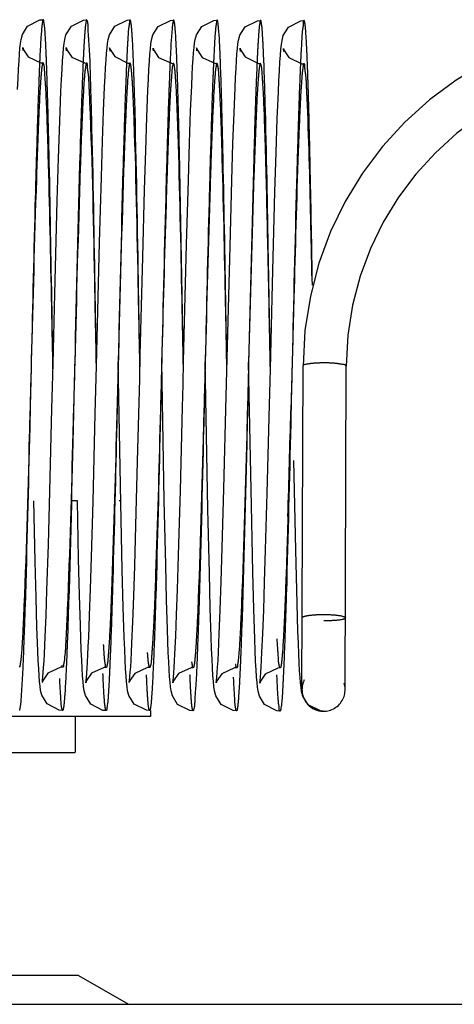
# Model space of a CAD drawing. Header units: millimetres. Extents: x 132157 to 155303, y 33763 to 45643.
# Tile 20 of 256: x 141084 to 141088, y 34861 to 34870. Entities that reach past the tile are written whole.
import ezdxf

# ---------------------------------------------------------------- set-up
doc = ezdxf.new("R2010")
doc.units = ezdxf.units.MM
doc.header["$LTSCALE"] = 20
doc.linetypes.add('ČÁRKOVANÁ2', pattern=[9.525, 6.35, -3.175])
doc.layers.add('PŘEJEZD', color=7, linetype='ČÁRKOVANÁ2')

msp = doc.modelspace()

# ---------------------------------------------------------------- linework, layer by layer
at = {"layer": 'PŘEJEZD', "ltscale": 0.5}
for p, q in [((141084.1293, 34869.7668), (141084.1266, 34869.7894)), ((141084.533, 34869.763), (141084.5302, 34869.7879)), ((141084.9362, 34869.7601), (141084.9333, 34869.7853)), ((141085.3395, 34869.7615), (141085.3368, 34869.7842)), ((141085.7426, 34869.7616), (141085.7399, 34869.7845)), ((141086.1464, 34869.7555), (141086.1435, 34869.7809)), ((141086.5495, 34869.757), (141086.5467, 34869.7804)), ((141084.285, 34869.7038), (141084.2838, 34869.6779)), ((141084.4701, 34869.1111), (141084.4809, 34869.3871)), ((141084.8769, 34869.2025), (141084.8862, 34869.4286)), ((141085.2782, 34869.1467), (141085.2881, 34869.3972)), ((141085.6837, 34869.2054), (141085.6935, 34869.4411)), ((141086.0865, 34869.1884), (141086.0959, 34869.4192)), ((141086.4878, 34869.1319), (141086.4977, 34869.3834)), ((141084.8671, 34868.9244), (141084.8769, 34869.2025)), ((141085.6734, 34868.9108), (141085.6837, 34869.2054)), ((141086.0765, 34868.9031), (141086.0865, 34869.1884)), ((141084.4587, 34868.7672), (141084.4701, 34869.1111)), ((141085.2677, 34868.8382), (141085.2782, 34869.1467)), ((141086.4772, 34868.8211), (141086.4878, 34869.1319)), ((141084.8566, 34868.5903), (141084.8671, 34868.9244)), ((141085.6626, 34868.5634), (141085.6734, 34868.9108)), ((141085.2567, 34868.4748), (141085.2677, 34868.8382)), ((141086.0659, 34868.5618), (141086.0765, 34868.9031)), ((141086.4662, 34868.4546), (141086.4772, 34868.8211)), ((141084.447, 34868.3713), (141084.4587, 34868.7672)), ((141084.8399, 34867.9875), (141084.8566, 34868.5903)), ((141085.646, 34867.9664), (141085.6626, 34868.5634)), ((141086.049, 34867.9511), (141086.0659, 34868.5618)), ((141085.2396, 34867.8494), (141085.2567, 34868.4748)), ((141086.4434, 34867.604), (141086.4662, 34868.4546)), ((141084.4241, 34867.5095), (141084.447, 34868.3713)), ((141086.4235, 34866.812), (141086.4434, 34867.604)), ((141086.6413, 34867.4726), (141086.6254, 34866.875)), ((141086.4235, 34866.8116), (141086.4173, 34867.1835)), ((141085.0365, 34865.574), (141085.0121, 34866.8798)), ((141085.4394, 34865.5957), (141085.4154, 34866.8785)), ((141085.8443, 34865.5155), (141085.8187, 34866.8789)), ((141086.2248, 34866.727), (141086.2221, 34866.8768)), ((141086.6254, 34866.875), (141086.6137, 34866.4298)), ((141086.7168, 34863.8427), (141086.727, 34866.8427)), ((141087.1168, 34863.8414), (141087.127, 34866.8413)), ((141085.1949, 34866.0705), (141085.2112, 34866.7201)), ((141086.2469, 34865.5485), (141086.2248, 34866.727)), ((141084.7787, 34865.5847), (141084.7997, 34866.3975)), ((141085.1794, 34865.4869), (141085.1949, 34866.0705)), ((141086.6591, 34865.1358), (141086.642, 34865.9668)), ((141084.3642, 34865.1851), (141084.378, 34865.6817)), ((141085.5745, 34865.1894), (141085.5883, 34865.6876)), ((141085.9768, 34865.1551), (141085.992, 34865.7043)), ((141086.3796, 34865.1377), (141086.3943, 34865.6615)), ((141084.2417, 34865.0291), (141084.2295, 34865.5922)), ((141084.6329, 34865.5922), (141084.5734, 34865.5922)), ((141084.6444, 34865.0554), (141084.6329, 34865.5922)), ((141084.7642, 34865.0696), (141084.7787, 34865.5847)), ((141085.0361, 34865.5922), (141085.0209, 34865.5922)), ((141085.0502, 34864.9512), (141085.0365, 34865.574)), ((141085.4523, 34864.9994), (141085.4394, 34865.5957)), ((141086.2606, 34864.9307), (141086.2469, 34865.5485)), ((141085.1651, 34864.9898), (141085.1794, 34865.4869)), ((141085.8574, 34864.9229), (141085.8443, 34865.5155)), ((141084.3512, 34864.7648), (141084.3642, 34865.1851)), ((141085.5615, 34864.7699), (141085.5745, 34865.1894)), ((141085.9673, 34864.8439), (141085.9768, 34865.1551)), ((141086.3704, 34864.8379), (141086.3796, 34865.1377)), ((141086.6713, 34864.6429), (141086.6591, 34865.1358)), ((141084.2501, 34864.6964), (141084.2417, 34865.0291)), ((141084.6528, 34864.7178), (141084.6444, 34865.0554)), ((141084.755, 34864.7778), (141084.7642, 34865.0696)), ((141085.156, 34864.709), (141085.1651, 34864.9898)), ((141085.4607, 34864.6715), (141085.4523, 34864.9994)), ((141085.0592, 34864.6054), (141085.0502, 34864.9512)), ((141085.866, 34864.5984), (141085.8574, 34864.9229)), ((141086.2696, 34864.5892), (141086.2606, 34864.9307)), ((141085.9582, 34864.5791), (141085.9673, 34864.8439)), ((141086.3616, 34864.5794), (141086.3704, 34864.8379)), ((141084.3429, 34864.5301), (141084.3512, 34864.7648)), ((141084.6612, 34864.4349), (141084.6528, 34864.7178)), ((141084.7463, 34864.5301), (141084.755, 34864.7778)), ((141085.1474, 34864.4695), (141085.156, 34864.709)), ((141085.5532, 34864.5354), (141085.5615, 34864.7699)), ((141084.2583, 34864.4216), (141084.2501, 34864.6964)), ((141085.4688, 34864.4012), (141085.4607, 34864.6715)), ((141086.6793, 34864.382), (141086.6713, 34864.6429)), ((141084.335, 34864.3329), (141084.3429, 34864.5301)), ((141084.7381, 34864.3264), (141084.7463, 34864.5301)), ((141085.5453, 34864.3369), (141085.5532, 34864.5354)), ((141085.9497, 34864.3601), (141085.9582, 34864.5791)), ((141086.3532, 34864.3628), (141086.3616, 34864.5794)), ((141085.1391, 34864.2716), (141085.1474, 34864.4695)), ((141085.9417, 34864.1848), (141085.9497, 34864.3601)), ((141086.3453, 34864.1879), (141086.3532, 34864.3628)), ((141086.6833, 34864.2716), (141086.6793, 34864.382)), ((141084.3275, 34864.1725), (141084.335, 34864.3329)), ((141085.5377, 34864.1741), (141085.5453, 34864.3369)), ((141086.6872, 34864.1744), (141086.6833, 34864.2716)), ((141086.3414, 34864.1156), (141086.3453, 34864.1879)), ((141086.6911, 34864.0896), (141086.6872, 34864.1744)), ((141086.2912, 34864.0266), (141086.287, 34864.1065)), ((141084.9008, 34864.0474), (141084.8823, 34864.0467)), ((141086.1109, 34864.0449), (141086.092, 34864.0441)), ((141084.2827, 34863.9171), (141084.2784, 34863.9711)), ((141084.2872, 34863.8729), (141084.2827, 34863.9171)), ((141084.3148, 34863.9295), (141084.3078, 34863.9088)), ((141084.6859, 34863.9157), (141084.6817, 34863.9702)), ((141084.6904, 34863.8711), (141084.6859, 34863.9157)), ((141084.7183, 34863.9279), (141084.711, 34863.9064)), ((141084.711, 34863.9064), (141084.7136, 34863.9266)), ((141085.0893, 34863.9132), (141085.085, 34863.9677)), ((141085.0939, 34863.8695), (141085.0893, 34863.9132)), ((141085.1211, 34863.9277), (141085.1145, 34863.9081)), ((141085.493, 34863.9099), (141085.4888, 34863.9626)), ((141085.4975, 34863.8667), (141085.493, 34863.9099)), ((141085.5247, 34863.9248), (141085.5179, 34863.9043)), ((141085.8955, 34863.9171), (141085.8912, 34863.9737)), ((141085.9001, 34863.8711), (141085.8955, 34863.9171)), ((141085.9279, 34863.9241), (141085.9212, 34863.904)), ((141086.3307, 34863.921), (141086.3244, 34863.9016)), ((141084.2927, 34863.8352), (141084.2872, 34863.8729)), ((141084.6961, 34863.8322), (141084.6904, 34863.8711)), ((141085.0995, 34863.8322), (141085.0939, 34863.8695)), ((141085.5031, 34863.8296), (141085.4975, 34863.8667)), ((141085.9058, 34863.8311), (141085.9001, 34863.8711)), ((141086.3096, 34863.827), (141086.3041, 34863.8639)), ((141086.7174, 34863.8274), (141086.7168, 34863.8427)), ((141085.3119, 34863.6472), (141085.3119, 34863.5922)), ((141086.8875, 34863.644), (141086.7746, 34863.7006)), ((141086.9129, 34863.6418), (141086.8875, 34863.644)), ((141086.9129, 34863.6418), (141086.9163, 34863.6418)), ((141085.3119, 34863.5922), (141079.4443, 34863.5922)), ((141084.6115, 34863.5922), (141084.6115, 34863.2588)), ((141080.1463, 34863.2588), (141084.6099, 34863.2588)), ((141084.6428, 34861.1921), (141080.1135, 34861.1921)), ((141084.6448, 34861.1921), (141085.1067, 34860.9255)), ((141073.3698, 34860.9255), (141100.0365, 34860.9255))]:
    msp.add_line(p, q, dxfattribs=at)
for points in [[(141084.0783, 34869.4047), (141084.083, 34869.506), (141084.0875, 34869.5941), (141084.092, 34869.6696), (141084.0965, 34869.7332), (141084.1009, 34869.786), (141084.1056, 34869.8296), (141084.1116, 34869.8681), (141084.1235, 34869.9132), (141084.1716, 34869.9908), (141084.2857, 34870.0489), (141084.3163, 34870.0512)], [(141084.4809, 34869.3871), (141084.4859, 34869.4977), (141084.4908, 34869.5914), (141084.4955, 34869.6698), (141084.5001, 34869.7347), (141084.5047, 34869.7878), (141084.5095, 34869.831), (141084.5154, 34869.8681), (141084.5273, 34869.9125), (141084.5776, 34869.9919), (141084.6908, 34870.0479), (141084.7199, 34870.05)], [(141084.8862, 34869.4286), (141084.8907, 34869.5233), (141084.8951, 34869.6063), (141084.8994, 34869.6781), (141084.9038, 34869.7393), (141084.9081, 34869.7899), (141084.9127, 34869.8312), (141084.9184, 34869.8673), (141084.9305, 34869.9119), (141084.9801, 34869.9902), (141085.0937, 34870.0465), (141085.1228, 34870.0487)], [(141085.2881, 34869.3972), (141085.2928, 34869.5009), (141085.2975, 34869.5906), (141085.302, 34869.6668), (141085.3065, 34869.7304), (141085.3111, 34869.7828), (141085.3159, 34869.8259), (141085.3219, 34869.8642), (141085.3342, 34869.9095), (141085.3834, 34869.987), (141085.4969, 34870.0437), (141085.5265, 34870.0459)], [(141085.6935, 34869.4411), (141085.6981, 34869.5366), (141085.7026, 34869.6185), (141085.7069, 34869.6878), (141085.7112, 34869.7456), (141085.7156, 34869.7937), (141085.7203, 34869.8335), (141085.7261, 34869.8683), (141085.7379, 34869.9109), (141085.7866, 34869.9872), (141085.9004, 34870.0439), (141085.9297, 34870.0461)], [(141086.0959, 34869.4192), (141086.1004, 34869.5154), (141086.1049, 34869.5994), (141086.1093, 34869.6719), (141086.1137, 34869.7336), (141086.1181, 34869.7846), (141086.1227, 34869.8262), (141086.1284, 34869.8624), (141086.1403, 34869.9069), (141086.19, 34869.9857), (141086.3035, 34870.0422), (141086.3329, 34870.0444)], [(141086.4977, 34869.3834), (141086.5025, 34869.4878), (141086.5071, 34869.5786), (141086.5117, 34869.6564), (141086.5162, 34869.7217), (141086.5207, 34869.7757), (141086.5255, 34869.82), (141086.5314, 34869.8589), (141086.5434, 34869.9042), (141086.5913, 34869.9818), (141086.7053, 34870.0401), (141086.7363, 34870.0426)], [(141084.1266, 34869.7894), (141084.1258, 34869.7943), (141084.1325, 34869.7735), (141084.1766, 34869.7078)], [(141084.5302, 34869.7879), (141084.5293, 34869.7938), (141084.5361, 34869.7723), (141084.5815, 34869.7054)], [(141084.9333, 34869.7853), (141084.9323, 34869.792), (141084.9371, 34869.776), (141084.9796, 34869.7089)], [(141085.3368, 34869.7842), (141085.3361, 34869.7889), (141085.3429, 34869.7678), (141085.3872, 34869.7023)], [(141085.7399, 34869.7845), (141085.7391, 34869.7895), (141085.7461, 34869.7677), (141085.7915, 34869.7013)], [(141086.1435, 34869.7809), (141086.1424, 34869.7878), (141086.147, 34869.7723), (141086.1887, 34869.7057), (141086.312, 34869.6453), (141086.3314, 34869.6443)], [(141086.5467, 34869.7804), (141086.5459, 34869.7856), (141086.5522, 34869.7658), (141086.5959, 34869.7)], [(141084.1766, 34869.7078), (141084.2941, 34869.6523), (141084.3148, 34869.6512)], [(141084.5815, 34869.7054), (141084.6995, 34869.6509), (141084.7185, 34869.6499)], [(141084.9796, 34869.7089), (141085.1028, 34869.6495), (141085.1213, 34869.6486)], [(141085.3872, 34869.7023), (141085.5055, 34869.6469), (141085.525, 34869.6459)], [(141085.7915, 34869.7013), (141085.9087, 34869.647), (141085.9282, 34869.646)], [(141086.5959, 34869.7), (141086.7164, 34869.6434), (141086.7348, 34869.6425)], [(141084.7997, 34866.3975), (141084.8109, 34866.8451), (141084.8399, 34867.9875)], [(141085.6133, 34866.6709), (141085.6186, 34866.8849), (141085.646, 34867.9664)], [(141086.0197, 34866.7936), (141086.0255, 34867.0274), (141086.049, 34867.9511)], [(141085.2112, 34866.7201), (141085.2167, 34866.9453), (141085.2396, 34867.8494)], [(141084.4027, 34866.6516), (141084.4079, 34866.8616), (141084.4241, 34867.5095)], [(141086.3943, 34865.6615), (141086.4153, 34866.4811), (141086.4208, 34866.7015), (141086.4235, 34866.812)], [(141085.992, 34865.7043), (141086.014, 34866.5632), (141086.0197, 34866.7936)], [(141084.378, 34865.6817), (141084.3976, 34866.446), (141084.4027, 34866.6516)], [(141085.5883, 34865.6876), (141085.6081, 34866.4613), (141085.6133, 34866.6709)], [(141085.085, 34863.9677), (141085.0809, 34864.0348), (141085.0767, 34864.1163), (141085.0724, 34864.2133), (141085.0681, 34864.3267), (141085.0592, 34864.6054)], [(141085.8912, 34863.9737), (141085.887, 34864.0427), (141085.8828, 34864.1252), (141085.8787, 34864.2217), (141085.8745, 34864.3326), (141085.866, 34864.5984)], [(141086.287, 34864.1065), (141086.2827, 34864.2019), (141086.2784, 34864.3138), (141086.2696, 34864.5892)], [(141084.6817, 34863.9702), (141084.6776, 34864.0365), (141084.6735, 34864.1154), (141084.6694, 34864.2079), (141084.6612, 34864.4349)], [(141084.2784, 34863.9711), (141084.2744, 34864.0359), (141084.2704, 34864.1127), (141084.2664, 34864.2023), (141084.2583, 34864.4216)], [(141085.4888, 34863.9626), (141085.4848, 34864.0257), (141085.4808, 34864.1003), (141085.4768, 34864.1873), (141085.4728, 34864.2874), (141085.4688, 34864.4012)], [(141084.7136, 34863.9266), (141084.7165, 34863.9553), (141084.7198, 34863.9936), (141084.7232, 34864.0412), (141084.7267, 34864.0981), (141084.7304, 34864.1644), (141084.7342, 34864.2404), (141084.7381, 34864.3264)], [(141085.1145, 34863.9081), (141085.1151, 34863.9118), (141085.1176, 34863.931), (141085.1207, 34863.9617), (141085.124, 34864.0029), (141085.1276, 34864.0544), (141085.1313, 34864.1162), (141085.1352, 34864.1885), (141085.1391, 34864.2716)], [(141084.3078, 34863.9088), (141084.3082, 34863.9116), (141084.3106, 34863.9301), (141084.3136, 34863.9599), (141084.3169, 34863.9994), (141084.3203, 34864.0481), (141084.3238, 34864.1058), (141084.3275, 34864.1725)], [(141085.5179, 34863.9043), (141085.5183, 34863.9073), (141085.5207, 34863.9262), (141085.5238, 34863.9568), (141085.5271, 34863.9973), (141085.5305, 34864.0472), (141085.5341, 34864.1062), (141085.5377, 34864.1741)], [(141085.9212, 34863.904), (141085.9217, 34863.9076), (141085.9242, 34863.927), (141085.9273, 34863.958), (141085.9306, 34863.9996), (141085.9342, 34864.0512), (141085.9379, 34864.1129), (141085.9417, 34864.1848)], [(141086.3244, 34863.9016), (141086.3251, 34863.9062), (141086.3276, 34863.9267), (141086.3308, 34863.9586), (141086.3341, 34864.001), (141086.3377, 34864.0533), (141086.3414, 34864.1156)], [(141086.7746, 34863.7006), (141086.7248, 34863.7801), (141086.7131, 34863.8247), (141086.7076, 34863.8613), (141086.7031, 34863.9036), (141086.699, 34863.9551), (141086.695, 34864.0167), (141086.6911, 34864.0896)], [(141084.4976, 34864.0499), (141084.4791, 34864.0491), (141084.3604, 34863.9955), (141084.3148, 34863.9295)], [(141084.8823, 34864.0467), (141084.7647, 34863.994), (141084.7183, 34863.9279)], [(141085.3041, 34864.0486), (141085.2851, 34864.0478), (141085.1655, 34863.9928), (141085.1211, 34863.9277)], [(141085.7078, 34864.0456), (141085.6889, 34864.0448), (141085.5701, 34863.9907), (141085.5247, 34863.9248)], [(141086.092, 34864.0441), (141085.9728, 34863.9896), (141085.9279, 34863.9241)], [(141086.3041, 34863.8639), (141086.2996, 34863.9072), (141086.2953, 34863.9609), (141086.2912, 34864.0266)], [(141086.5143, 34864.0431), (141086.4937, 34864.0422), (141086.3748, 34863.9865), (141086.3307, 34863.921)], [(141084.4964, 34863.6498), (141084.4654, 34863.6525), (141084.352, 34863.7114), (141084.3039, 34863.7909), (141084.2927, 34863.8352)], [(141084.8995, 34863.6472), (141084.8703, 34863.6495), (141084.7571, 34863.7068), (141084.7078, 34863.7864), (141084.6961, 34863.8322)], [(141085.3029, 34863.6487), (141085.2737, 34863.6511), (141085.1609, 34863.7078), (141085.1112, 34863.7873), (141085.0995, 34863.8322)], [(141085.7065, 34863.6455), (141085.6766, 34863.648), (141085.5635, 34863.7057), (141085.5146, 34863.7851), (141085.5031, 34863.8296)], [(141086.1097, 34863.6449), (141086.0795, 34863.6474), (141085.9663, 34863.7054), (141085.9175, 34863.7849), (141085.9058, 34863.8311)], [(141086.513, 34863.643), (141086.4832, 34863.6455), (141086.3702, 34863.7031), (141086.3211, 34863.7826), (141086.3096, 34863.827)]]:
    msp.add_lwpolyline(points, dxfattribs=at)
for centre, radius, start, end in [((141089.927, 34866.8318), 3.2, 269.80544, 179.80544), ((141100.5046, 34868.9672), 15.4304, 177.00474, 177.39122), ((141105.6634, 34868.6897), 21.4025, 177.35373, 177.54803), ((141104.2201, 34868.8117), 18.7462, 177.32592, 177.44448), ((141107.756, 34868.6626), 21.8823, 177.32637, 177.64436), ((141105.2583, 34868.8124), 18.5744, 177.26183, 177.42476), ((141089.927, 34866.8318), 2.8, 269.80544, 179.80544), ((140928.1893, 34864.5415), 158.248, 1.192849, 1.510983), ((140752.0522, 34861.8734), 334.8103, 0.978447, 1.158679), ((140742.4096, 34875.5143), 344.324, 358.324569, 358.488157), ((141086.9168, 34863.842), 0.2, 153.45252, 179.80544), ((141086.9168, 34863.842), 0.2, 184.20983, 17.80561), ((141086.9168, 34863.842), 0.2, 179.80544, 184.20983), ((141086.9207, 34863.8496), 0.2083, 231.48517, 247.81516)]:
    msp.add_arc(centre, radius, start, end, dxfattribs=at)
for points, knots in [([(141084.3052, 34870.0047), (141084.3032, 34869.9881), (141084.2939, 34869.888), (141084.289, 34869.7875), (141084.285, 34869.7038)], [0, 0, 0, 0, 0.165971, 1, 1, 1, 1]), ([(141084.3163, 34870.0512), (141084.312, 34870.0514), (141084.3098, 34870.0277), (141084.3066, 34870.0164), (141084.3052, 34870.0047)], [0, 0, 0, 0, 0.264793, 1, 1, 1, 1]), ([(141084.3284, 34869.9927), (141084.3269, 34870.0074), (141084.3226, 34870.0215), (141084.3216, 34870.0511), (141084.3163, 34870.0512)], [0, 0, 0, 0, 0.733991, 1, 1, 1, 1]), ([(141084.7199, 34870.05), (141084.7161, 34870.0501), (141084.7136, 34870.0299), (141084.7079, 34870.0051), (141084.7035, 34869.9513), (141084.7004, 34869.9122), (141084.6988, 34869.8889)], [0, 0, 0, 0, 0.069917, 0.259436, 0.57005, 1, 1, 1, 1]), ([(141084.7224, 34870.0475), (141084.7221, 34870.0482), (141084.7215, 34870.0493), (141084.7204, 34870.05), (141084.7199, 34870.05)], [0, 0, 0, 0, 0.615345, 1, 1, 1, 1]), ([(141084.766, 34869.1485), (141084.7629, 34869.2694), (141084.7556, 34869.4822), (141084.7499, 34869.7581), (141084.7321, 34869.9335), (141084.734, 34870.0243), (141084.7224, 34870.0475)], [0, 0, 0, 0, 0.402979, 0.711103, 0.913457, 1, 1, 1, 1]), ([(141085.1228, 34870.0487), (141085.1166, 34870.0488), (141085.1161, 34870.0132), (141085.1062, 34869.9725), (141085.1021, 34869.8798), (141085.0974, 34869.8133), (141085.0953, 34869.7735)], [0, 0, 0, 0, 0.066366, 0.256208, 0.569458, 1, 1, 1, 1]), ([(141085.1434, 34869.8778), (141085.1419, 34869.9025), (141085.1388, 34869.9439), (141085.1349, 34870.0008), (141085.129, 34870.0272), (141085.1268, 34870.0486), (141085.1228, 34870.0487)], [0, 0, 0, 0, 0.429214, 0.739693, 0.929575, 1, 1, 1, 1]), ([(141085.5189, 34870.0249), (141085.5162, 34870.0097), (141085.5037, 34869.897), (141085.4988, 34869.7839), (141085.4943, 34869.6863)], [0, 0, 0, 0, 0.13679, 1, 1, 1, 1]), ([(141085.5265, 34870.0459), (141085.5243, 34870.0459), (141085.5212, 34870.0361), (141085.5199, 34870.0302), (141085.5189, 34870.0249)], [0, 0, 0, 0, 0.283601, 1, 1, 1, 1]), ([(141085.5421, 34869.9479), (141085.5402, 34869.9724), (141085.5378, 34870.006), (141085.5318, 34870.0344), (141085.5289, 34870.0458), (141085.5265, 34870.0459)], [0, 0, 0, 0, 0.738932, 0.926622, 1, 1, 1, 1]), ([(141085.9297, 34870.0461), (141085.9242, 34870.0462), (141085.9231, 34870.0149), (141085.9186, 34870.0006), (141085.917, 34869.9854)], [0, 0, 0, 0, 0.264168, 1, 1, 1, 1]), ([(141085.9404, 34869.9999), (141085.939, 34870.0115), (141085.9358, 34870.0229), (141085.934, 34870.046), (141085.9297, 34870.0461)], [0, 0, 0, 0, 0.730449, 1, 1, 1, 1]), ([(141086.3329, 34870.0444), (141086.3284, 34870.0445), (141086.3263, 34870.0197), (141086.3195, 34869.9901), (141086.3151, 34869.9243), (141086.3115, 34869.8768), (141086.3098, 34869.8484)], [0, 0, 0, 0, 0.067972, 0.257404, 0.569314, 1, 1, 1, 1]), ([(141086.3562, 34869.8237), (141086.3546, 34869.8557), (141086.3509, 34869.9091), (141086.3471, 34869.9828), (141086.3393, 34870.0163), (141086.338, 34870.0443), (141086.3329, 34870.0444)], [0, 0, 0, 0, 0.430783, 0.741694, 0.93116, 1, 1, 1, 1]), ([(141086.7363, 34870.0426), (141086.7287, 34870.0428), (141086.7296, 34869.9981), (141086.717, 34869.948), (141086.7131, 34869.8322), (141086.7075, 34869.7494), (141086.7052, 34869.6997)], [0, 0, 0, 0, 0.065765, 0.254792, 0.568168, 1, 1, 1, 1]), ([(141086.7523, 34869.9397), (141086.7504, 34869.9654), (141086.748, 34870.0007), (141086.7417, 34870.0304), (141086.7389, 34870.0425), (141086.7363, 34870.0426)], [0, 0, 0, 0, 0.738043, 0.926577, 1, 1, 1, 1]), ([(141084.3501, 34869.579), (141084.3484, 34869.6254), (141084.3429, 34869.7634), (141084.3377, 34869.9016), (141084.3284, 34869.9927)], [0, 0, 0, 0, 0.336771, 1, 1, 1, 1]), ([(141085.5639, 34869.4572), (141085.5622, 34869.51), (141085.5566, 34869.6736), (141085.5507, 34869.8373), (141085.5421, 34869.9479)], [0, 0, 0, 0, 0.322902, 1, 1, 1, 1]), ([(141085.917, 34869.9854), (141085.9151, 34869.9679), (141085.9064, 34869.8674), (141085.9015, 34869.7666), (141085.8976, 34869.6833)], [0, 0, 0, 0, 0.173742, 1, 1, 1, 1]), ([(141085.9623, 34869.6038), (141085.9607, 34869.649), (141085.9551, 34869.781), (141085.9503, 34869.9134), (141085.9404, 34869.9999)], [0, 0, 0, 0, 0.341516, 1, 1, 1, 1]), ([(141086.7738, 34869.4574), (141086.7721, 34869.5092), (141086.7666, 34869.67), (141086.7607, 34869.8309), (141086.7523, 34869.9397)], [0, 0, 0, 0, 0.321626, 1, 1, 1, 1]), ([(141084.6988, 34869.8889), (141084.6979, 34869.8755), (141084.6939, 34869.8132), (141084.6906, 34869.751), (141084.6883, 34869.7021)], [0, 0, 0, 0, 0.215531, 1, 1, 1, 1]), ([(141085.165, 34869.3089), (141085.1634, 34869.3681), (141085.1577, 34869.5578), (141085.1511, 34869.7475), (141085.1434, 34869.8778)], [0, 0, 0, 0, 0.312001, 1, 1, 1, 1]), ([(141086.3098, 34869.8484), (141086.309, 34869.8367), (141086.306, 34869.7844), (141086.3033, 34869.7321), (141086.3014, 34869.6915)], [0, 0, 0, 0, 0.224067, 1, 1, 1, 1]), ([(141086.3777, 34869.2067), (141086.376, 34869.2693), (141086.3702, 34869.475), (141086.3636, 34869.6807), (141086.3562, 34869.8237)], [0, 0, 0, 0, 0.304189, 1, 1, 1, 1]), ([(141084.3148, 34869.6512), (141084.3113, 34869.6511), (141084.3081, 34869.6336), (141084.303, 34869.6107), (141084.2984, 34869.5629), (141084.2953, 34869.5277), (141084.2937, 34869.5068)], [0, 0, 0, 0, 0.071483, 0.260947, 0.571451, 1, 1, 1, 1]), ([(141084.3181, 34869.6475), (141084.3177, 34869.6485), (141084.317, 34869.65), (141084.3154, 34869.6512), (141084.3148, 34869.6512)], [0, 0, 0, 0, 0.630699, 1, 1, 1, 1]), ([(141084.3413, 34869.4028), (141084.3384, 34869.4594), (141084.3296, 34869.5396), (141084.3284, 34869.6244), (141084.3181, 34869.6475)], [0, 0, 0, 0, 0.691025, 1, 1, 1, 1]), ([(141084.6883, 34869.7021), (141084.687, 34869.676), (141084.6816, 34869.5564), (141084.6771, 34869.4367), (141084.6738, 34869.3433)], [0, 0, 0, 0, 0.218739, 1, 1, 1, 1]), ([(141084.7185, 34869.6499), (141084.7109, 34869.6498), (141084.711, 34869.6066), (141084.7044, 34869.5868), (141084.7023, 34869.5657)], [0, 0, 0, 0, 0.264251, 1, 1, 1, 1]), ([(141084.7501, 34869.2836), (141084.7479, 34869.3361), (141084.7424, 34869.4242), (141084.7388, 34869.5477), (141084.7257, 34869.6018), (141084.7266, 34869.6501), (141084.7185, 34869.6499)], [0, 0, 0, 0, 0.427717, 0.741494, 0.933349, 1, 1, 1, 1]), ([(141085.0902, 34869.6696), (141085.0885, 34869.6324), (141085.081, 34869.4589), (141085.075, 34869.2853), (141085.0706, 34869.1489)], [0, 0, 0, 0, 0.214394, 1, 1, 1, 1]), ([(141085.1213, 34869.6486), (141085.1167, 34869.6485), (141085.1142, 34869.6237), (141085.1107, 34869.6112), (141085.1092, 34869.5987)], [0, 0, 0, 0, 0.267176, 1, 1, 1, 1]), ([(141085.156, 34869.2224), (141085.1536, 34869.2837), (141085.1489, 34869.3893), (141085.1417, 34869.5117), (141085.1354, 34869.5822), (141085.1312, 34869.6181), (141085.1274, 34869.6356), (141085.124, 34869.6486), (141085.1213, 34869.6486)], [0, 0, 0, 0, 0.429058, 0.740984, 0.851772, 0.931834, 0.980894, 1, 1, 1, 1]), ([(141085.4925, 34869.6475), (141085.4904, 34869.5998), (141085.481, 34869.372), (141085.4737, 34869.144), (141085.4682, 34868.9638)], [0, 0, 0, 0, 0.209367, 1, 1, 1, 1]), ([(141085.5207, 34869.6397), (141085.5113, 34869.6129), (141085.5071, 34869.5224), (141085.4988, 34869.4345), (141085.4953, 34869.3739)], [0, 0, 0, 0, 0.318815, 1, 1, 1, 1]), ([(141085.525, 34869.6459), (141085.5241, 34869.6459), (141085.522, 34869.6436), (141085.5212, 34869.6413), (141085.5207, 34869.6397)], [0, 0, 0, 0, 0.342448, 1, 1, 1, 1]), ([(141085.5334, 34869.6222), (141085.5323, 34869.6282), (141085.5309, 34869.6349), (141085.5274, 34869.646), (141085.525, 34869.6459)], [0, 0, 0, 0, 0.717018, 1, 1, 1, 1]), ([(141085.9282, 34869.646), (141085.9241, 34869.6459), (141085.9213, 34869.6247), (141085.9152, 34869.5981), (141085.9104, 34869.5416), (141085.9069, 34869.5003), (141085.9052, 34869.4757)], [0, 0, 0, 0, 0.071486, 0.261908, 0.572204, 1, 1, 1, 1]), ([(141085.9336, 34869.6358), (141085.9329, 34869.6384), (141085.9321, 34869.6418), (141085.9294, 34869.646), (141085.9282, 34869.646)], [0, 0, 0, 0, 0.686006, 1, 1, 1, 1]), ([(141085.9529, 34869.4293), (141085.9515, 34869.4545), (141085.9463, 34869.5233), (141085.9448, 34869.5934), (141085.9336, 34869.6358)], [0, 0, 0, 0, 0.366116, 1, 1, 1, 1]), ([(141086.3014, 34869.6915), (141086.2999, 34869.6613), (141086.2937, 34869.5218), (141086.2886, 34869.3823), (141086.2848, 34869.273)], [0, 0, 0, 0, 0.216602, 1, 1, 1, 1]), ([(141086.3314, 34869.6443), (141086.3286, 34869.6443), (141086.3253, 34869.6307), (141086.3181, 34869.5976), (141086.3152, 34869.5582), (141086.3128, 34869.5295)], [0, 0, 0, 0, 0.073251, 0.262329, 1, 1, 1, 1]), ([(141086.3371, 34869.6336), (141086.3363, 34869.6364), (141086.3355, 34869.6399), (141086.3327, 34869.6443), (141086.3314, 34869.6443)], [0, 0, 0, 0, 0.687644, 1, 1, 1, 1]), ([(141086.7027, 34869.647), (141086.7007, 34869.6017), (141086.6917, 34869.3859), (141086.6846, 34869.1701), (141086.6794, 34868.9996)], [0, 0, 0, 0, 0.210088, 1, 1, 1, 1]), ([(141086.7348, 34869.6425), (141086.7287, 34869.6424), (141086.7273, 34869.6084), (141086.7223, 34869.5922), (141086.7205, 34869.5753)], [0, 0, 0, 0, 0.264116, 1, 1, 1, 1]), ([(141086.7674, 34869.2626), (141086.7651, 34869.3176), (141086.7595, 34869.4093), (141086.7558, 34869.5375), (141086.7422, 34869.5932), (141086.7433, 34869.6427), (141086.7348, 34869.6425)], [0, 0, 0, 0, 0.431762, 0.744568, 0.933678, 1, 1, 1, 1]), ([(141084.2805, 34869.6054), (141084.2783, 34869.5525), (141084.2682, 34869.2996), (141084.2604, 34869.0467), (141084.2546, 34868.8467)], [0, 0, 0, 0, 0.209257, 1, 1, 1, 1]), ([(141084.3704, 34868.8224), (141084.3688, 34868.8946), (141084.363, 34869.1468), (141084.3563, 34869.399), (141084.3501, 34869.579)], [0, 0, 0, 0, 0.286118, 1, 1, 1, 1]), ([(141084.7023, 34869.5657), (141084.6999, 34869.5406), (141084.6883, 34869.3947), (141084.6818, 34869.2485), (141084.6766, 34869.1275)], [0, 0, 0, 0, 0.172496, 1, 1, 1, 1]), ([(141085.1092, 34869.5987), (141085.1066, 34869.5779), (141085.0947, 34869.4482), (141085.0887, 34869.3181), (141085.0837, 34869.2091)], [0, 0, 0, 0, 0.161349, 1, 1, 1, 1]), ([(141085.5447, 34869.5101), (141085.5438, 34869.5223), (141085.5409, 34869.5597), (141085.5377, 34869.5972), (141085.5334, 34869.6222)], [0, 0, 0, 0, 0.32666, 1, 1, 1, 1]), ([(141085.8922, 34869.562), (141085.89, 34869.5071), (141085.88, 34869.2476), (141085.8722, 34868.9881), (141085.8663, 34868.7835)], [0, 0, 0, 0, 0.211572, 1, 1, 1, 1]), ([(141085.9828, 34868.856), (141085.9812, 34868.9278), (141085.9754, 34869.1771), (141085.9687, 34869.4264), (141085.9623, 34869.6038)], [0, 0, 0, 0, 0.287961, 1, 1, 1, 1]), ([(141086.3603, 34869.3504), (141086.3572, 34869.4134), (141086.3505, 34869.5076), (141086.345, 34869.603), (141086.3371, 34869.6336)], [0, 0, 0, 0, 0.665836, 1, 1, 1, 1]), ([(141086.7205, 34869.5753), (141086.718, 34869.5522), (141086.7064, 34869.4147), (141086.7002, 34869.2767), (141086.6951, 34869.162)], [0, 0, 0, 0, 0.168099, 1, 1, 1, 1]), ([(141084.2937, 34869.5068), (141084.2914, 34869.4756), (141084.2805, 34869.308), (141084.2735, 34869.1402), (141084.2682, 34869.0038)], [0, 0, 0, 0, 0.186741, 1, 1, 1, 1]), ([(141085.5674, 34868.9933), (141085.5657, 34869.0472), (141085.5596, 34869.2195), (141085.553, 34869.3918), (141085.5447, 34869.5101)], [0, 0, 0, 0, 0.312579, 1, 1, 1, 1]), ([(141085.5846, 34868.6203), (141085.583, 34868.699), (141085.577, 34868.978), (141085.5701, 34869.2569), (141085.5639, 34869.4572)], [0, 0, 0, 0, 0.281999, 1, 1, 1, 1]), ([(141085.9052, 34869.4757), (141085.9028, 34869.4421), (141085.892, 34869.2642), (141085.8848, 34869.0862), (141085.8793, 34868.9419)], [0, 0, 0, 0, 0.189409, 1, 1, 1, 1]), ([(141086.3128, 34869.5295), (141086.3104, 34869.5011), (141086.2993, 34869.3443), (141086.2926, 34869.1872), (141086.2873, 34869.0587)], [0, 0, 0, 0, 0.181502, 1, 1, 1, 1]), ([(141086.794, 34868.6437), (141086.7924, 34868.7203), (141086.7866, 34868.9916), (141086.7799, 34869.2628), (141086.7738, 34869.4574)], [0, 0, 0, 0, 0.28235, 1, 1, 1, 1]), ([(141084.3634, 34868.8015), (141084.3617, 34868.8614), (141084.3556, 34869.0619), (141084.3487, 34869.2624), (141084.3413, 34869.4028)], [0, 0, 0, 0, 0.298768, 1, 1, 1, 1]), ([(141085.4953, 34869.3739), (141085.493, 34869.332), (141085.4824, 34869.1226), (141085.4747, 34868.9132), (141085.4689, 34868.7457)], [0, 0, 0, 0, 0.200461, 1, 1, 1, 1]), ([(141085.975, 34868.8553), (141085.9733, 34868.9132), (141085.9673, 34869.1046), (141085.9604, 34869.296), (141085.9529, 34869.4293)], [0, 0, 0, 0, 0.302731, 1, 1, 1, 1]), ([(141084.6738, 34869.3433), (141084.6678, 34869.1751), (141084.6425, 34868.3493), (141084.6237, 34867.5233), (141084.6083, 34866.8656)], [0, 0, 0, 0, 0.203656, 1, 1, 1, 1]), ([(141084.8106, 34866.7967), (141084.8058, 34867.0447), (141084.7888, 34867.8738), (141084.7751, 34868.703), (141084.7501, 34869.2836)], [0, 0, 0, 0, 0.29921, 1, 1, 1, 1]), ([(141085.2135, 34866.8155), (141085.2096, 34867.0505), (141085.1956, 34867.8817), (141085.1817, 34868.7129), (141085.165, 34869.3089)], [0, 0, 0, 0, 0.282742, 1, 1, 1, 1]), ([(141086.2848, 34869.273), (141086.2792, 34869.107), (141086.255, 34868.304), (141086.2367, 34867.5009), (141086.2218, 34866.8639)], [0, 0, 0, 0, 0.206812, 1, 1, 1, 1]), ([(141086.3823, 34868.7143), (141086.3806, 34868.7768), (141086.3744, 34868.9889), (141086.3674, 34869.201), (141086.3603, 34869.3504)], [0, 0, 0, 0, 0.294906, 1, 1, 1, 1]), ([(141085.0837, 34869.2091), (141085.0769, 34869.0624), (141085.0478, 34868.2864), (141085.0287, 34867.51), (141085.0121, 34866.8805)], [0, 0, 0, 0, 0.189063, 1, 1, 1, 1]), ([(141085.2138, 34866.7999), (141085.2092, 34867.0379), (141085.1928, 34867.8455), (141085.1788, 34868.6532), (141085.156, 34869.2224)], [0, 0, 0, 0, 0.294756, 1, 1, 1, 1]), ([(141086.4173, 34867.1835), (141086.4141, 34867.3727), (141086.4026, 34868.0471), (141086.3904, 34868.7216), (141086.3777, 34869.2067)], [0, 0, 0, 0, 0.280523, 1, 1, 1, 1]), ([(141086.81, 34867.658), (141086.8067, 34867.8194), (141086.7951, 34868.3543), (141086.7832, 34868.8893), (141086.7674, 34869.2626)], [0, 0, 0, 0, 0.301635, 1, 1, 1, 1]), ([(141084.6766, 34869.1275), (141084.6703, 34868.9802), (141084.6435, 34868.2319), (141084.6246, 34867.4835), (141084.6088, 34866.8824)], [0, 0, 0, 0, 0.196974, 1, 1, 1, 1]), ([(141084.8102, 34866.8175), (141084.8066, 34867.0327), (141084.7935, 34867.8097), (141084.7803, 34868.5867), (141084.766, 34869.1485)], [0, 0, 0, 0, 0.276858, 1, 1, 1, 1]), ([(141085.0706, 34869.1489), (141085.0653, 34868.9855), (141085.0429, 34868.2155), (141085.0253, 34867.4452), (141085.0111, 34866.8385)], [0, 0, 0, 0, 0.212202, 1, 1, 1, 1]), ([(141086.6951, 34869.162), (141086.6902, 34869.0513), (141086.6686, 34868.4883), (141086.6534, 34867.925), (141086.6413, 34867.4726)], [0, 0, 0, 0, 0.196687, 1, 1, 1, 1]), ([(141084.2682, 34869.0038), (141084.2625, 34868.8588), (141084.2383, 34868.1525), (141084.2202, 34867.446), (141084.2055, 34866.8845)], [0, 0, 0, 0, 0.20522, 1, 1, 1, 1]), ([(141086.2873, 34869.0587), (141086.2813, 34868.9125), (141086.2559, 34868.1855), (141086.2374, 34867.4583), (141086.2221, 34866.8774)], [0, 0, 0, 0, 0.20117, 1, 1, 1, 1]), ([(141086.6794, 34868.9996), (141086.6747, 34868.845), (141086.6548, 34868.1391), (141086.6385, 34867.433), (141086.6255, 34866.8815)], [0, 0, 0, 0, 0.218891, 1, 1, 1, 1]), ([(141085.4682, 34868.9638), (141085.4636, 34868.8101), (141085.4441, 34868.1118), (141085.4279, 34867.4133), (141085.4151, 34866.8685)], [0, 0, 0, 0, 0.22, 1, 1, 1, 1]), ([(141085.6162, 34866.8493), (141085.6122, 34867.0515), (141085.5981, 34867.7663), (141085.584, 34868.481), (141085.5674, 34868.9933)], [0, 0, 0, 0, 0.283017, 1, 1, 1, 1]), ([(141085.8793, 34868.9419), (141085.8739, 34868.7985), (141085.8508, 34868.1111), (141085.8331, 34867.4235), (141085.8188, 34866.8793)], [0, 0, 0, 0, 0.208537, 1, 1, 1, 1]), ([(141084.2546, 34868.8467), (141084.2504, 34868.7013), (141084.2327, 34868.0534), (141084.2176, 34867.4054), (141084.2059, 34866.9028)], [0, 0, 0, 0, 0.22438, 1, 1, 1, 1]), ([(141084.4069, 34866.8168), (141084.4039, 34866.9959), (141084.3927, 34867.6645), (141084.3812, 34868.333), (141084.3704, 34868.8224)], [0, 0, 0, 0, 0.267883, 1, 1, 1, 1]), ([(141086.0194, 34866.8557), (141086.0158, 34867.0404), (141086.0026, 34867.707), (141085.9892, 34868.3735), (141085.975, 34868.8553)], [0, 0, 0, 0, 0.277093, 1, 1, 1, 1]), ([(141086.0202, 34866.8112), (141086.0171, 34866.9945), (141086.0057, 34867.6762), (141085.994, 34868.3578), (141085.9828, 34868.856)], [0, 0, 0, 0, 0.268923, 1, 1, 1, 1]), ([(141084.4061, 34866.857), (141084.4026, 34867.0351), (141084.3899, 34867.6833), (141084.3768, 34868.3316), (141084.3634, 34868.8015)], [0, 0, 0, 0, 0.274862, 1, 1, 1, 1]), ([(141085.4689, 34868.7457), (141085.4642, 34868.6099), (141085.4444, 34867.9876), (141085.4282, 34867.3652), (141085.4154, 34866.8786)], [0, 0, 0, 0, 0.21814, 1, 1, 1, 1]), ([(141085.8663, 34868.7835), (141085.8623, 34868.6417), (141085.8453, 34868.0145), (141085.8307, 34867.3872), (141085.8193, 34866.9018)], [0, 0, 0, 0, 0.226008, 1, 1, 1, 1]), ([(141085.6168, 34866.8128), (141085.6142, 34866.9718), (141085.6042, 34867.5743), (141085.5938, 34868.1769), (141085.5846, 34868.6203)], [0, 0, 0, 0, 0.263951, 1, 1, 1, 1]), ([(141086.4235, 34866.8105), (141086.4218, 34866.8977), (141086.4152, 34867.2395), (141086.4084, 34867.5812), (141086.403, 34867.8359)], [0, 0, 0, 0, 0.255018, 1, 1, 1, 1]), ([(141084.2059, 34866.9028), (141084.2009, 34866.6936), (141084.183, 34865.9318), (141084.1648, 34865.17), (141084.1475, 34864.6176)], [0, 0, 0, 0, 0.274711, 1, 1, 1, 1]), ([(141085.8193, 34866.9018), (141085.8142, 34866.6869), (141085.7959, 34865.9087), (141085.7774, 34865.1304), (141085.7594, 34864.5671)], [0, 0, 0, 0, 0.276042, 1, 1, 1, 1]), ([(141084.2055, 34866.8845), (141084.1994, 34866.653), (141084.178, 34865.862), (141084.1584, 34865.0708), (141084.1331, 34864.5117)], [0, 0, 0, 0, 0.292686, 1, 1, 1, 1]), ([(141084.6088, 34866.8824), (141084.6029, 34866.6614), (141084.5825, 34865.8954), (141084.5629, 34865.1293), (141084.5397, 34864.5845)], [0, 0, 0, 0, 0.288497, 1, 1, 1, 1]), ([(141084.6083, 34866.8656), (141084.6026, 34866.6209), (141084.5823, 34865.7672), (141084.5625, 34864.9134), (141084.5403, 34864.3046)], [0, 0, 0, 0, 0.286607, 1, 1, 1, 1]), ([(141085.0121, 34866.8805), (141085.0068, 34866.6814), (141084.9879, 34865.9702), (141084.9692, 34865.259), (141084.9497, 34864.747)], [0, 0, 0, 0, 0.279873, 1, 1, 1, 1]), ([(141085.0111, 34866.8385), (141085.0069, 34866.662), (141084.9914, 34866.0034), (141084.9755, 34865.3448), (141084.9616, 34864.8627)], [0, 0, 0, 0, 0.267973, 1, 1, 1, 1]), ([(141085.4154, 34866.8786), (141085.4107, 34866.6993), (141085.3934, 34866.0458), (141085.3758, 34865.3922), (141085.3592, 34864.918)], [0, 0, 0, 0, 0.274246, 1, 1, 1, 1]), ([(141085.4151, 34866.8685), (141085.4105, 34866.6716), (141085.3935, 34865.9493), (141085.3761, 34865.227), (141085.3602, 34864.7018)], [0, 0, 0, 0, 0.272665, 1, 1, 1, 1]), ([(141085.8188, 34866.8793), (141085.8125, 34866.6418), (141085.7908, 34865.8376), (141085.7712, 34865.0333), (141085.7446, 34864.4671)], [0, 0, 0, 0, 0.295421, 1, 1, 1, 1]), ([(141086.2221, 34866.8774), (141086.2162, 34866.6513), (141086.1952, 34865.8729), (141086.1756, 34865.0944), (141086.1514, 34864.5423)], [0, 0, 0, 0, 0.290409, 1, 1, 1, 1]), ([(141086.2218, 34866.8639), (141086.2159, 34866.6153), (141086.1953, 34865.7512), (141086.1755, 34864.887), (141086.1526, 34864.2717)], [0, 0, 0, 0, 0.287671, 1, 1, 1, 1]), ([(141086.6255, 34866.8815), (141086.621, 34866.6892), (141086.6043, 34865.9793), (141086.5873, 34865.2694), (141086.5718, 34864.7519)], [0, 0, 0, 0, 0.270925, 1, 1, 1, 1]), ([(141086.8208, 34866.8663), (141086.7977, 34866.8644), (141086.7731, 34866.8597), (141086.7271, 34866.8522), (141086.727, 34866.8427)], [0, 0, 0, 0, 0.709769, 1, 1, 1, 1]), ([(141087.127, 34866.8413), (141087.1271, 34866.8516), (141087.0763, 34866.8584), (141087.02, 34866.8686), (141086.921, 34866.8709), (141086.8544, 34866.8691), (141086.8208, 34866.8663)], [0, 0, 0, 0, 0.099196, 0.343778, 0.674292, 1, 1, 1, 1]), ([(141086.5863, 34865.4471), (141086.5841, 34865.374), (141086.5761, 34865.1118), (141086.5674, 34864.8497), (141086.5598, 34864.6606)], [0, 0, 0, 0, 0.278561, 1, 1, 1, 1]), ([(141085.3592, 34864.918), (141085.3571, 34864.8572), (141085.3496, 34864.6531), (141085.3413, 34864.449), (141085.333, 34864.3058)], [0, 0, 0, 0, 0.297917, 1, 1, 1, 1]), ([(141084.9616, 34864.8627), (141084.9595, 34864.7892), (141084.9519, 34864.5353), (141084.9434, 34864.2814), (141084.9357, 34864.101)], [0, 0, 0, 0, 0.289214, 1, 1, 1, 1]), ([(141084.9497, 34864.747), (141084.9476, 34864.6935), (141084.9406, 34864.5192), (141084.9326, 34864.3448), (141084.9243, 34864.2242)], [0, 0, 0, 0, 0.306773, 1, 1, 1, 1]), ([(141086.5718, 34864.7519), (141086.5697, 34864.6816), (141086.5622, 34864.4407), (141086.5539, 34864.1999), (141086.5461, 34864.0294)], [0, 0, 0, 0, 0.291708, 1, 1, 1, 1]), ([(141084.1475, 34864.6176), (141084.1436, 34864.493), (141084.1357, 34864.2719), (141084.1252, 34863.9846), (141084.1115, 34863.791), (141084.1062, 34863.6923), (141084.098, 34863.6612)], [0, 0, 0, 0, 0.390332, 0.693248, 0.899252, 1, 1, 1, 1]), ([(141085.3602, 34864.7018), (141085.3581, 34864.633), (141085.3506, 34864.3981), (141085.3424, 34864.1633), (141085.3345, 34863.9973)], [0, 0, 0, 0, 0.292892, 1, 1, 1, 1]), ([(141086.5598, 34864.6606), (141086.5578, 34864.6101), (141086.5509, 34864.4488), (141086.5432, 34864.2874), (141086.5346, 34864.1768)], [0, 0, 0, 0, 0.312812, 1, 1, 1, 1]), ([(141084.5397, 34864.5845), (141084.5374, 34864.53), (141084.5296, 34864.3699), (141084.523, 34864.2093), (141084.5104, 34864.1042)], [0, 0, 0, 0, 0.339893, 1, 1, 1, 1]), ([(141085.7594, 34864.5671), (141085.7555, 34864.4453), (141085.7472, 34864.2301), (141085.7381, 34863.9512), (141085.7218, 34863.7691), (141085.72, 34863.6761), (141085.7099, 34863.6498)], [0, 0, 0, 0, 0.397746, 0.703883, 0.90792, 1, 1, 1, 1]), ([(141086.1514, 34864.5423), (141086.1494, 34864.4958), (141086.1426, 34864.3539), (141086.1357, 34864.2119), (141086.1258, 34864.1169)], [0, 0, 0, 0, 0.32786, 1, 1, 1, 1]), ([(141086.7191, 34864.5094), (141086.7191, 34864.5156), (141086.746, 34864.5242), (141086.7823, 34864.5315), (141086.847, 34864.5374), (141086.8936, 34864.5386), (141086.9192, 34864.5385)], [0, 0, 0, 0, 0.091071, 0.306667, 0.625551, 1, 1, 1, 1]), ([(141086.9192, 34864.5385), (141086.9364, 34864.5384), (141086.9941, 34864.5367), (141087.0525, 34864.533), (141087.0919, 34864.5227)], [0, 0, 0, 0, 0.296538, 1, 1, 1, 1]), ([(141084.1331, 34864.5117), (141084.1311, 34864.4671), (141084.1243, 34864.3333), (141084.118, 34864.1993), (141084.1077, 34864.1104)], [0, 0, 0, 0, 0.332763, 1, 1, 1, 1]), ([(141085.7446, 34864.4671), (141085.7418, 34864.4068), (141085.7365, 34864.3025), (141085.7286, 34864.1815), (141085.722, 34864.1112), (141085.7177, 34864.0756), (141085.7139, 34864.0582), (141085.7104, 34864.0455), (141085.7078, 34864.0456)], [0, 0, 0, 0, 0.42639, 0.740106, 0.852001, 0.932536, 0.981236, 1, 1, 1, 1]), ([(141086.919, 34864.483), (141086.9362, 34864.4829), (141086.9939, 34864.484), (141087.0521, 34864.486), (141087.0918, 34864.4946)], [0, 0, 0, 0, 0.297364, 1, 1, 1, 1]), ([(141087.0918, 34864.4946), (141087.0958, 34864.4954), (141087.1045, 34864.4979), (141087.1191, 34864.5018), (141087.1191, 34864.508)], [0, 0, 0, 0, 0.393361, 1, 1, 1, 1]), ([(141087.0919, 34864.5227), (141087.0959, 34864.5217), (141087.1047, 34864.5187), (141087.1191, 34864.5144), (141087.1191, 34864.508)], [0, 0, 0, 0, 0.391496, 1, 1, 1, 1]), ([(141084.5403, 34864.3046), (141084.5383, 34864.2503), (141084.5316, 34864.0777), (141084.5241, 34863.9051), (141084.5156, 34863.7869)], [0, 0, 0, 0, 0.314264, 1, 1, 1, 1]), ([(141084.9008, 34864.0474), (141084.8957, 34864.0476), (141084.8938, 34864.0746), (141084.8863, 34864.1073), (141084.8819, 34864.1782), (141084.8782, 34864.2296), (141084.8765, 34864.2602)], [0, 0, 0, 0, 0.070378, 0.261263, 0.572191, 1, 1, 1, 1]), ([(141085.333, 34864.3058), (141085.3296, 34864.248), (141085.3212, 34864.1649), (141085.3177, 34864.0786), (141085.3081, 34864.0538)], [0, 0, 0, 0, 0.685007, 1, 1, 1, 1]), ([(141086.1526, 34864.2717), (141086.1506, 34864.2181), (141086.1438, 34864.0491), (141086.1366, 34863.8801), (141086.1277, 34863.765)], [0, 0, 0, 0, 0.31718, 1, 1, 1, 1]), ([(141086.5103, 34864.0487), (141086.5008, 34864.0751), (141086.4977, 34864.1652), (141086.4898, 34864.2522), (141086.4867, 34864.3124)], [0, 0, 0, 0, 0.317542, 1, 1, 1, 1]), ([(141084.9243, 34864.2242), (141084.923, 34864.2057), (141084.9187, 34864.1522), (141084.9151, 34864.0984), (141084.9078, 34864.064)], [0, 0, 0, 0, 0.345136, 1, 1, 1, 1]), ([(141085.3041, 34864.0486), (141085.3008, 34864.0487), (141085.2975, 34864.0651), (141085.2928, 34864.087), (141085.2885, 34864.1325), (141085.2857, 34864.1661), (141085.2843, 34864.1862)], [0, 0, 0, 0, 0.071548, 0.259067, 0.568085, 1, 1, 1, 1]), ([(141086.5346, 34864.1768), (141086.5337, 34864.1652), (141086.5306, 34864.1292), (141086.5272, 34864.0932), (141086.5231, 34864.0689)], [0, 0, 0, 0, 0.320237, 1, 1, 1, 1]), ([(141084.1077, 34864.1104), (141084.106, 34864.0956), (141084.1019, 34864.0815), (141084.0996, 34864.0516), (141084.0943, 34864.0518)], [0, 0, 0, 0, 0.736063, 1, 1, 1, 1]), ([(141084.4976, 34864.0499), (141084.4955, 34864.05), (141084.4923, 34864.0592), (141084.4909, 34864.0652), (141084.49, 34864.0703)], [0, 0, 0, 0, 0.290858, 1, 1, 1, 1]), ([(141084.5104, 34864.1042), (141084.5088, 34864.0905), (141084.505, 34864.0773), (141084.5026, 34864.0498), (141084.4976, 34864.0499)], [0, 0, 0, 0, 0.735226, 1, 1, 1, 1]), ([(141084.9357, 34864.101), (141084.9337, 34864.0552), (141084.9271, 34863.9202), (141084.9213, 34863.7849), (141084.9108, 34863.6962)], [0, 0, 0, 0, 0.339166, 1, 1, 1, 1]), ([(141085.7078, 34864.0456), (141085.7026, 34864.0457), (141085.7006, 34864.0734), (141085.6967, 34864.0871), (141085.6952, 34864.101)], [0, 0, 0, 0, 0.269174, 1, 1, 1, 1]), ([(141086.1109, 34864.0449), (141086.1079, 34864.045), (141086.1046, 34864.0595), (141086.1027, 34864.0677), (141086.1015, 34864.0754)], [0, 0, 0, 0, 0.279505, 1, 1, 1, 1]), ([(141086.1258, 34864.1169), (141086.1239, 34864.0988), (141086.1186, 34864.0819), (141086.1174, 34864.0447), (141086.1109, 34864.0449)], [0, 0, 0, 0, 0.738645, 1, 1, 1, 1]), ([(141086.5231, 34864.0689), (141086.5224, 34864.0646), (141086.521, 34864.0575), (141086.5191, 34864.0504), (141086.518, 34864.0477)], [0, 0, 0, 0, 0.596715, 1, 1, 1, 1]), ([(141084.8872, 34863.7088), (141084.8856, 34863.7254), (141084.8781, 34863.8192), (141084.874, 34863.9134), (141084.8708, 34863.9908)], [0, 0, 0, 0, 0.176478, 1, 1, 1, 1]), ([(141084.9078, 34864.064), (141084.9069, 34864.0598), (141084.9057, 34864.0548), (141084.9026, 34864.0474), (141084.9008, 34864.0474)], [0, 0, 0, 0, 0.705494, 1, 1, 1, 1]), ([(141085.287, 34863.7491), (141085.2858, 34863.7642), (141085.2806, 34863.8408), (141085.2771, 34863.9175), (141085.2745, 34863.9791)], [0, 0, 0, 0, 0.196633, 1, 1, 1, 1]), ([(141085.3081, 34864.0538), (141085.3076, 34864.0524), (141085.3068, 34864.0504), (141085.3049, 34864.0486), (141085.3041, 34864.0486)], [0, 0, 0, 0, 0.649285, 1, 1, 1, 1]), ([(141085.3345, 34863.9973), (141085.3311, 34863.9255), (141085.3244, 34863.8158), (141085.3171, 34863.7056), (141085.3101, 34863.6681)], [0, 0, 0, 0, 0.652811, 1, 1, 1, 1]), ([(141085.6868, 34863.8021), (141085.686, 34863.8149), (141085.6825, 34863.874), (141085.6798, 34863.9332), (141085.6778, 34863.9796)], [0, 0, 0, 0, 0.216004, 1, 1, 1, 1]), ([(141086.4986, 34863.7265), (141086.4972, 34863.7422), (141086.4911, 34863.8259), (141086.4873, 34863.9097), (141086.4844, 34863.9777)], [0, 0, 0, 0, 0.188667, 1, 1, 1, 1]), ([(141086.5143, 34864.0431), (141086.5135, 34864.0432), (141086.5116, 34864.0452), (141086.5108, 34864.0473), (141086.5103, 34864.0487)], [0, 0, 0, 0, 0.34762, 1, 1, 1, 1]), ([(141086.518, 34864.0477), (141086.5175, 34864.0465), (141086.5168, 34864.0447), (141086.515, 34864.0431), (141086.5143, 34864.0431)], [0, 0, 0, 0, 0.644567, 1, 1, 1, 1]), ([(141086.5461, 34864.0294), (141086.5442, 34863.9876), (141086.5377, 34863.8686), (141086.5333, 34863.749), (141086.5218, 34863.6725)], [0, 0, 0, 0, 0.35068, 1, 1, 1, 1]), ([(141084.4919, 34863.6575), (141084.4834, 34863.6873), (141084.4796, 34863.7841), (141084.4724, 34863.879), (141084.4695, 34863.9437)], [0, 0, 0, 0, 0.323498, 1, 1, 1, 1]), ([(141086.1043, 34863.6559), (141086.0965, 34863.6883), (141086.0915, 34863.7894), (141086.085, 34863.8894), (141086.0821, 34863.9565)], [0, 0, 0, 0, 0.331552, 1, 1, 1, 1]), ([(141085.7065, 34863.6455), (141085.7028, 34863.6454), (141085.7003, 34863.6651), (141085.695, 34863.6892), (141085.691, 34863.7414), (141085.6882, 34863.7794), (141085.6868, 34863.8021)], [0, 0, 0, 0, 0.070054, 0.25953, 0.570076, 1, 1, 1, 1]), ([(141084.5156, 34863.7869), (141084.5141, 34863.767), (141084.5113, 34863.7337), (141084.5072, 34863.6881), (141084.5024, 34863.6666), (141084.4997, 34863.6499), (141084.4964, 34863.6498)], [0, 0, 0, 0, 0.42964, 0.740308, 0.929306, 1, 1, 1, 1]), ([(141084.8995, 34863.6472), (141084.894, 34863.6471), (141084.8933, 34863.6789), (141084.8888, 34863.6934), (141084.8872, 34863.7088)], [0, 0, 0, 0, 0.264074, 1, 1, 1, 1]), ([(141085.3029, 34863.6487), (141085.3004, 34863.6487), (141085.2974, 34863.6605), (141085.2914, 34863.6893), (141085.2889, 34863.7239), (141085.287, 34863.7491)], [0, 0, 0, 0, 0.072245, 0.259558, 1, 1, 1, 1]), ([(141086.1277, 34863.765), (141086.1264, 34863.7475), (141086.1238, 34863.7181), (141086.1197, 34863.6783), (141086.1155, 34863.6593), (141086.1126, 34863.6449), (141086.1097, 34863.6449)], [0, 0, 0, 0, 0.431593, 0.740762, 0.928449, 1, 1, 1, 1]), ([(141086.513, 34863.643), (141086.5057, 34863.6429), (141086.5068, 34863.6865), (141086.5004, 34863.7056), (141086.4986, 34863.7265)], [0, 0, 0, 0, 0.260584, 1, 1, 1, 1]), ([(141084.098, 34863.6612), (141084.0973, 34863.6588), (141084.0965, 34863.6556), (141084.0942, 34863.6517), (141084.093, 34863.6517)], [0, 0, 0, 0, 0.685735, 1, 1, 1, 1]), ([(141084.4964, 34863.6498), (141084.4954, 34863.6498), (141084.4932, 34863.6529), (141084.4925, 34863.6555), (141084.4919, 34863.6575)], [0, 0, 0, 0, 0.321599, 1, 1, 1, 1]), ([(141084.9108, 34863.6962), (141084.9094, 34863.6839), (141084.9058, 34863.6719), (141084.9041, 34863.6473), (141084.8995, 34863.6472)], [0, 0, 0, 0, 0.730969, 1, 1, 1, 1]), ([(141085.3101, 34863.6681), (141085.3091, 34863.6632), (141085.3078, 34863.6576), (141085.3049, 34863.6488), (141085.3029, 34863.6487)], [0, 0, 0, 0, 0.711552, 1, 1, 1, 1]), ([(141085.7099, 34863.6498), (141085.7094, 34863.6487), (141085.7088, 34863.647), (141085.7072, 34863.6455), (141085.7065, 34863.6455)], [0, 0, 0, 0, 0.647074, 1, 1, 1, 1]), ([(141086.1097, 34863.6449), (141086.1084, 34863.6449), (141086.1058, 34863.6496), (141086.105, 34863.6531), (141086.1043, 34863.6559)], [0, 0, 0, 0, 0.305475, 1, 1, 1, 1]), ([(141086.5218, 34863.6725), (141086.5207, 34863.6651), (141086.5187, 34863.6572), (141086.5159, 34863.6431), (141086.513, 34863.643)], [0, 0, 0, 0, 0.724454, 1, 1, 1, 1])]:
    msp.add_open_spline(points, degree=3, knots=knots, dxfattribs=at)
for points in [[(141086.7166, 34863.8427), (141086.7167, 34863.8199), (141086.7208, 34863.7968), (141086.7284, 34863.7753)], [(141086.7284, 34863.7753), (141086.7404, 34863.7411), (141086.7628, 34863.7092), (141086.791, 34863.6866)], [(141086.8421, 34863.6567), (141086.8644, 34863.6476), (141086.8888, 34863.6423), (141086.9129, 34863.6418)]]:
    msp.add_open_spline(points, degree=3, dxfattribs=at)

doc.saveas('drawing.dxf')
